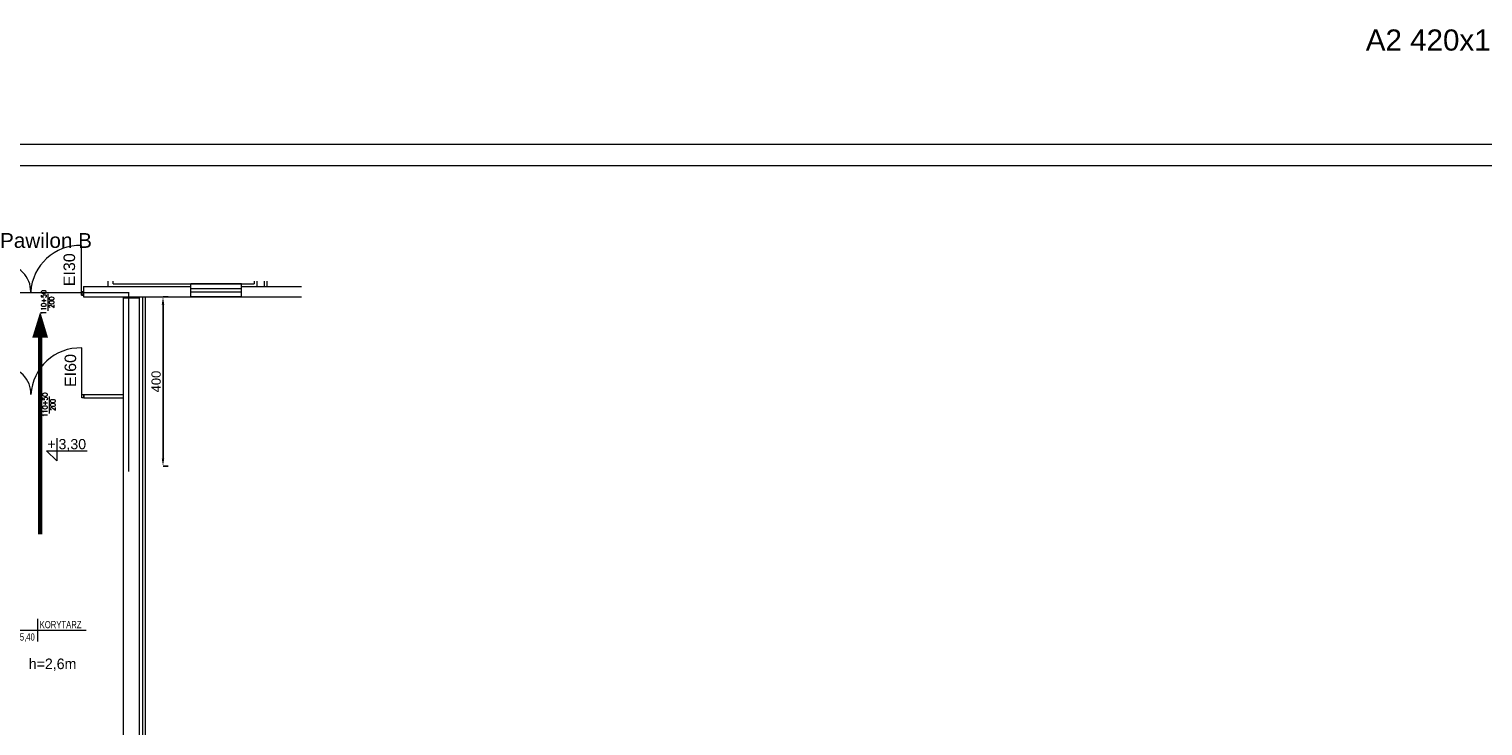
# Model space of a CAD drawing. Header units: millimetres. Extents: x 126553 to 403692, y -95821 to 38049.
# Tile 159 of 256: x 219768 to 223207, y 8270 to 9918. Entities that reach past the tile are written whole.
import ezdxf
from ezdxf.enums import TextEntityAlignment as Align

# ---------------------------------------------------------------- set-up
doc = ezdxf.new("R2010")
doc.units = ezdxf.units.MM
doc.linetypes.add('ACAD_ISO02W100', pattern=[15, 12, -3])
for name, color, linetype, lineweight in [('A-opis', 7, 'Continuous', 18), ('docieplenie', 6, 'Continuous', 18), ('docieplenie zew.', 6, 'Continuous', 18), ('ekspertyza', 7, 'Continuous', 30), ('ewakaucja', 3, 'Continuous', 50), ('OKNA', 7, 'Continuous', 13), ('opisy', 7, 'Continuous', 18), ('ramki', 250, 'Continuous', 13), ('WAW_P-POŻ', 10, 'Continuous', 9), ('WAW_ŚLUSARKA ALUMINIOWA OPIS PB', 7, 'Continuous', 9), ('WYMIAR', 7, 'Continuous', 18), ('ŚCIANY GRUBE', 7, 'Continuous', 20)]:
    doc.layers.add(name, color=color, linetype=linetype, lineweight=lineweight)
doc.layers.add('WENTYLE_WADLIWE', color=1, linetype='Continuous')
doc.layers.add('WIDOK', color=7, linetype='Continuous')
doc.styles.add('AR12', font='arial.ttf', dxfattribs={"height": 12})
doc.styles.add('Arial', font='arial.ttf')
doc.styles.add('OPIS', font='romans.shx', dxfattribs={"width": 0.8})
doc.styles.add('RS12', font='Romans', dxfattribs={"width": 0.75, "height": 12})
doc.styles.add('RS8', font='ROMANS.SHX', dxfattribs={"width": 0.75, "height": 8})
doc.styles.add('STYLE1', font='txt', dxfattribs={"width": 0.8})
doc.linetypes.add('ZIGZAG', pattern='A,0.0001,-0.2,[131,LTYPESHP.SHX,S=0.2,R=0,X=-0.2,Y=0],-0.4,[131,LTYPESHP.SHX,S=0.2,R=180,X=0.2,Y=0],-0.2', length=0.8001)
doc.dimstyles.new('100 moje', dxfattribs={"dimtxt": 22, "dimasz": 12, "dimexe": 12, "dimexo": 20, "dimgap": 3, "dimtad": 1, "dimdec": 1, "dimrnd": 0.5, "dimtxsty": 'Standard', "dimblk1": 'ARCHTICK', "dimblk2": 'ARCHTICK', "dimsah": 1, "dimcen": 0.1, "dimdle": 10, "dimclrd": 256, "dimclre": 256, "dimclrt": 256, "dimadec": 0, "dimazin": 0, "dimtfac": 1, "dimtdec": 1, "dimtofl": 0, "dimtmove": 1, "dimatfit": 3, "dimfxl": 12, "dimfxlon": 1, "dimtolj": 1, "dimtzin": 0, "dimarcsym": 0})

# ---------------------------------------------------------------- blocks, each defined once
blk = doc.blocks.new('METKA')
for p, q in [((-57.4, 0), (115.4, 0)), ((0, 26.9), (0, -26.9))]:
    blk.add_line(p, q)
at = {"layer": 'opisy', "style": 'STYLE1', "width": 0.8, "flags": 4}
for tag, p in [('NUMER', (-6.1, 4.5)), ('POWIERZCHNIA', (-6, -24.6))]:
    blk.add_attdef(tag, text='', height=17, dxfattribs=at).set_placement(p, align=Align.RIGHT)
for tag, p in [('NAZWA', (5.3, 4.6)), ('POSADZKA', (5.6, -24.7))]:
    blk.add_attdef(tag, p, '', height=17, dxfattribs=at)
blk = doc.blocks.new('KOTA-WA')
at = {"color": 7}
for p, q in [((0, 27), (0, 0)), ((-12, 12), (0, 0)), ((-12, 12), (36, 12))]:
    blk.add_line(p, q, dxfattribs=at)
at = {"layer": 'A-opis', "color": 7, "style": 'RS12', "width": 0.6, "flags": 4}
blk.add_attdef('ZNAK', text='', height=8, dxfattribs=at).set_placement((-6.2, 19.7), align=Align.MIDDLE)
blk.add_attdef('RZEDNA', text='', height=10, dxfattribs=at).set_placement((2.1, 11.2), align=Align.BOTTOM_LEFT)
at = {"layer": 'A-opis', "color": 7, "style": 'RS8', "width": 0.6, "flags": 4}
blk.add_attdef('UWAGA', text='', height=7, dxfattribs=at).set_placement((3.8, 8.1), align=Align.TOP_LEFT)
blk = doc.blocks.new('A$C121B6CE3')
blk.add_lwpolyline([(0, -20), (0, 20)])
at = {"style": 'OPIS', "width": 0.8}
blk.add_attdef('Szerokość', text='', height=12, rotation=90, dxfattribs=at).set_placement((0, 0), align=Align.BOTTOM_CENTER)
blk.add_attdef('Wysokość', text='', height=12, rotation=90, dxfattribs=at).set_placement((3, 0), align=Align.TOP_CENTER)
blk = doc.blocks.new('*D2543')
at = {"layer": 'Defpoints', "color": 0, "linetype": 'Continuous', "lineweight": 60, "transparency": 16777216}
for p in [(220084.6, 9284.7), (220082.9, 8884.7), (220085.2, 8884.7)]:
    blk.add_point(p, dxfattribs=at)
at = {"layer": 'ekspertyza', "linetype": 'Continuous', "lineweight": -2, "transparency": 16777216}
for p, q in [((220085.2, 9284.7), (220097.2, 9284.7)), ((220085.2, 9266.7), (220085.2, 8902.7)), ((220085.2, 8884.7), (220097.2, 8884.7))]:
    blk.add_line(p, q, dxfattribs=at)
at = {"layer": 'ekspertyza', "linetype": 'Continuous', "lineweight": 60, "transparency": 16777216}
for points in [[(220082.2, 9266.7), (220088.2, 9266.7), (220085.2, 9284.7)], [(220082.2, 8902.7), (220088.2, 8902.7), (220085.2, 8884.7)]]:
    blk.add_solid(points, dxfattribs=at)
at = {"layer": 'ekspertyza', "linetype": 'Continuous', "lineweight": 20, "transparency": 16777216, "insert": (220069, 9084.7), "char_height": 22, "attachment_point": 5, "rotation": 90, "style": 'Arial'}
blk.add_mtext('\\A1;400', dxfattribs=at)

msp = doc.modelspace()

# ---------------------------------------------------------------- linework, layer by layer
at = {"layer": 'docieplenie', "color": 0, "linetype": 'ZIGZAG'}
msp.add_line((220037.26681, 7642.63343), (220037.26681, 9284.67806), dxfattribs=at)
at = {"layer": 'docieplenie zew.', "color": 0}
msp.add_line((220043.72505, 7649.67806), (220043.72505, 9284.67806), dxfattribs=at)
at = {"layer": 'ewakaucja', "color": 3, "lineweight": 60}
msp.add_lwpolyline([(219794.91321, 9250.1232, 0, 37.5, 0), (219794.65838, 9188.42048, 37.5, 37.5, 0)], format="xyseb", dxfattribs=at)
msp.add_lwpolyline([(219794.52696, 9205.51219), (219794.52696, 8723.73236)], dxfattribs=at)
at = {"layer": 'OKNA'}
for p, q in [((220150.72515, 9304.67806), (220270.72515, 9304.67806)), ((220150.72515, 9296.67806), (220270.72515, 9296.67806))]:
    msp.add_line(p, q, dxfattribs=at)
at = {"layer": 'opisy'}
for points in [[(219892.39468, 9296.51848), (219892.39468, 9406.51848)], [(219892.88147, 9054.11398), (219892.88147, 9164.11398)]]:
    msp.add_lwpolyline(points, dxfattribs=at)
at = {"layer": 'opisy', "color": 7}
for points in [[(219897.4276, 9288.71848), (219897.4276, 9296.51848), (219892.38988, 9296.51848), (219892.38988, 9288.71848)], [(219897.4324, 9296.51848), (219897.4324, 9288.71848), (219892.39468, 9288.71848), (219892.39468, 9296.51848)], [(219897.91919, 9054.11398), (219897.91919, 9046.31398), (219892.88147, 9046.31398), (219892.88147, 9054.11398)]]:
    msp.add_lwpolyline(points, close=True, dxfattribs=at)
at = {"layer": 'opisy'}
for centre in [(219888.67327, 9290.12365), (219889.16006, 9047.71916)]:
    msp.add_arc(centre, 116.4543, 88.16874464, 176.85214952, dxfattribs=at)
at = {"layer": 'opisy', "color": 7}
for centre in [(219708.71011, 9297.83391), (219709.1969, 9055.42941)]:
    msp.add_arc(centre, 63.69815, 358.81669913, 91.18330087, dxfattribs=at)
at = {"layer": 'ramki', "color": 0, "ltscale": 0.6}
for points in [[(213966.30998, 9645.64919), (226870.0253, 9645.64919), (226870.0253, 5445.64919), (213966.30998, 5445.64919)], [(214166.30998, 9595.64919), (226820.0253, 9595.64919), (226820.0253, 5495.64919), (214166.30998, 5495.64919)]]:
    msp.add_lwpolyline(points, close=True, dxfattribs=at)
at = {"layer": 'WAW_P-POŻ', "color": 1, "linetype": 'ACAD_ISO02W100', "ltscale": 2, "true_color": 0xff0000, "const_width": 3}
msp.add_lwpolyline([(219652.71794, 8867.67504), (219652.71794, 9294.67504), (220003.72515, 9294.67504), (220003.72515, 8871.62571)], dxfattribs=at)
at = {"layer": 'WIDOK'}
for p, q in [((220150.72515, 9315.67806), (220270.72515, 9315.67806)), ((220150.72515, 9284.67806), (220270.72515, 9284.67806))]:
    msp.add_line(p, q, dxfattribs=at)
at = {"layer": 'ŚCIANY GRUBE'}
for p, q in [((219955.72515, 9309.67806), (219955.72515, 9321.98712)), ((219967.72515, 9315.67806), (219967.72515, 9321.98712)), ((220300.72515, 9321.98712), (220300.72515, 9315.67806)), ((220306.72515, 9321.98712), (220306.72515, 9309.67806)), ((220324.72515, 9321.98712), (220324.72515, 9309.67806)), ((220330.72515, 9321.98712), (220330.72515, 9309.67806)), ((219897.4324, 9309.67806), (220150.72515, 9309.67806)), ((219897.4324, 9309.67806), (219897.4324, 9284.67806)), ((219897.4324, 9284.67806), (220150.72515, 9284.67806)), ((219967.72515, 9315.67806), (220150.72515, 9315.67806)), ((220150.72515, 9284.67806), (220150.72515, 9315.67806)), ((220270.72515, 9284.67806), (220270.72515, 9315.67806)), ((220270.72515, 9315.67806), (220300.72515, 9315.67806)), ((220270.72515, 9309.67806), (220412.3685, 9309.67806)), ((220270.72515, 9284.67806), (220412.3685, 9284.67806)), ((219991.72515, 7637.67806), (219991.72515, 9282.67806)), ((219991.72515, 9282.67806), (220029.72515, 9282.67806)), ((220029.72515, 7637.67806), (220029.72515, 9282.67806)), ((219897.91919, 9054.11398), (219992.21674, 9054.11398)), ((219897.91919, 9046.31398), (219992.21674, 9046.31398))]:
    msp.add_line(p, q, dxfattribs=at)
msp.add_lwpolyline([(219897.91919, 9046.31398), (219897.91919, 9054.11398)], dxfattribs=at)

# ---------------------------------------------------------------- block references
at = {"layer": 'A-opis'}
ref = msp.add_blockref('KOTA-WA', (219833.89788, 8897.11212), dxfattribs=dict(at, xscale=2, yscale=2, zscale=2))
ref.add_attrib('ZNAK', '+', dxfattribs={"layer": '0', "color": 101, "height": 24, "style": 'AR12', "flags": 4}).set_placement((219821.53566, 8917.54231), align=Align.BOTTOM_CENTER)
ref.add_attrib('RZEDNA', '3,30', dxfattribs={"layer": '0', "color": 101, "height": 24, "style": 'AR12', "flags": 4}).set_placement((219838.11402, 8917.54231), align=Align.BOTTOM_LEFT)
at = {"layer": 'opisy'}
ref = msp.add_blockref('METKA', (219788.10717, 8496.85231), dxfattribs=at)
ref.add_attrib('NAZWA', 'KORYTARZ', (219793.44842, 8501.41131), dxfattribs={"height": 17, "style": 'STYLE1', "width": 0.8, "flags": 4})
ref.add_attrib('POWIERZCHNIA', '55,40', dxfattribs={"height": 17, "style": 'STYLE1', "width": 0.8, "flags": 4}).set_placement((219782.06616, 8472.21454), align=Align.RIGHT)
at = {"layer": 'WAW_ŚLUSARKA ALUMINIOWA OPIS PB', "color": 7}
ref = msp.add_blockref('A$C121B6CE3', (219812.67508, 9271.84009), dxfattribs=dict(at, xscale=-1, rotation=180))
ref.add_attrib('Szerokość', '110+50', dxfattribs={"layer": '0', "color": 7, "height": 12, "rotation": 90, "style": 'OPIS', "width": 0.8}).set_placement((219812.67508, 9271.84009), align=Align.BOTTOM_CENTER)
ref.add_attrib('Wysokość', '200', dxfattribs={"layer": '0', "color": 7, "height": 12, "rotation": 90, "style": 'OPIS', "width": 0.8}).set_placement((219815.67508, 9271.84009), align=Align.TOP_CENTER)
ref = msp.add_blockref('A$C121B6CE3', (219815.68553, 9029.43559), dxfattribs=dict(at, xscale=-1, rotation=180))
ref.add_attrib('Szerokość', '110+50', dxfattribs={"layer": '0', "color": 7, "height": 12, "rotation": 90, "style": 'OPIS', "width": 0.8}).set_placement((219815.68553, 9029.43559), align=Align.BOTTOM_CENTER)
ref.add_attrib('Wysokość', '200', dxfattribs={"layer": '0', "color": 7, "height": 12, "rotation": 90, "style": 'OPIS', "width": 0.8}).set_placement((219818.68553, 9029.43559), align=Align.TOP_CENTER)

# ---------------------------------------------------------------- texts
at = {"layer": 'A-opis', "color": 0, "insert": (222929.76925, 9917.23596), "char_height": 50, "width": 1752.6078, "attachment_point": 1}
msp.add_mtext('{\\fArial|b0|i0|c238|p34;A2 420x12904}', dxfattribs=at)
at = {"layer": 'WENTYLE_WADLIWE', "color": 1, "true_color": 0xff0000, "char_height": 27.2, "width": 44.4174403, "attachment_point": 1, "rotation": 90, "style": 'Arial'}
for s, insert in [('{\\C1;EI30}', (219850.00227, 9309.89469)), ('{\\C1;EI60}', (219852.51912, 9071.676))]:
    msp.add_mtext(s, dxfattribs=dict(at, insert=insert))
at = {"layer": 'WYMIAR', "color": 5, "insert": (219699.76835, 9435.76382), "char_height": 35, "width": 445.967337, "attachment_point": 1}
msp.add_mtext('{\\fArial|b0|i0|c238|p34;Pawilon B}', dxfattribs=at)
at = {"layer": 'WYMIAR', "insert": (219767.81486, 8429.71471), "char_height": 25, "width": 419.0808, "attachment_point": 1}
msp.add_mtext('h=2,6m', dxfattribs=at)

# ---------------------------------------------------------------- dimensions: what is measured, and where the dimension line sits
at = {"layer": 'ekspertyza', "color": 7, "linetype": 'Continuous', "lineweight": 20}
dim = msp.add_linear_dim(base=(220085.23484, 8884.68189), p1=(220084.64045, 9284.67806), p2=(220082.88799, 8884.68189), angle=90, dimstyle='100 moje', override={"dimasz": 18, "dimgap": 5, "dimtxsty": 'Arial'}, dxfattribs=at)
dim.commit()
dim.dimension.update_dxf_attribs({"geometry": '*D2543', "text_midpoint": (220069.00224, 9084.67997)})

doc.saveas('drawing.dxf')
